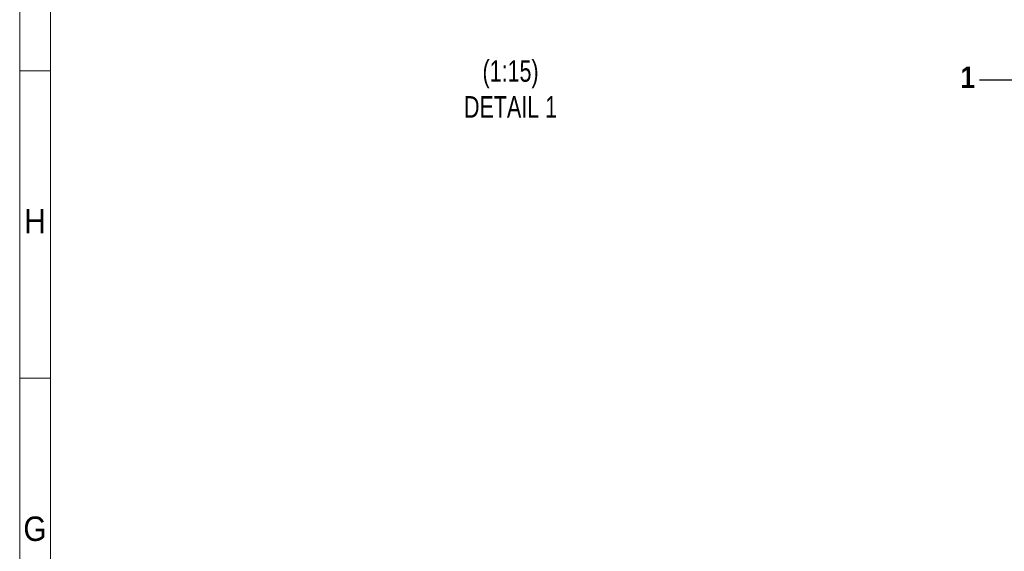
# Model space of a CAD drawing. Header units: millimetres. Extents: x 525 to 29324, y 175 to 20618.
# Tile 58 of 220: x 525 to 6124, y 11160 to 14185. Entities that reach past the tile are written whole.
import ezdxf

# ---------------------------------------------------------------- set-up
doc = ezdxf.new("R2010")
doc.units = ezdxf.units.MM
doc.linetypes.add('SLD-Continua', pattern=[0])
doc.layers.add('COTAS', color=1, linetype='SLD-Continua')
doc.styles.add('SLDTEXTSTYLE3', font='GOTHIC.TTF', dxfattribs={"width": 0.913})
doc.styles.add('SLDTEXTSTYLE6', font='ARIALN.TTF', dxfattribs={"width": 0.87})
doc.styles.add('SLDTEXTSTYLE7', font='GOTHICB.TTF', dxfattribs={"width": 0.913})
doc.styles.get("Standard").update_dxf_attribs({"font": 'ARIALN.TTF'})
doc.dimstyles.new('SLDDIMSTYLE1', dxfattribs={"dimtxt": 0.18, "dimasz": 122.5, "dimexe": 0, "dimexo": 0.0625, "dimgap": 0, "dimtad": 0, "dimtih": 1, "dimtoh": 1, "dimdec": 0, "dimrnd": 1e-09, "dimzin": 0, "dimdsep": 46, "dimtxsty": 'Standard', "dimblk1": 'NONE', "dimblk2": 'NONE', "dimsah": 1, "dimcen": 0.09, "dimadec": 0, "dimazin": 0, "dimtfac": 122.5, "dimtdec": 0, "dimtofl": 0, "dimtmove": 0, "dimatfit": 3, "dimldrblk": 'NONE', "dimfxl": 1, "dimfrac": 2, "dimtolj": 1, "dimtzin": 0, "dimarcsym": 0})

# ---------------------------------------------------------------- blocks, each defined once
blk = doc.blocks.new('_None')

msp = doc.modelspace()

# ---------------------------------------------------------------- linework, layer by layer
at = {"color": 7, "linetype": 'SLD-Continua', "lineweight": 18, "ltscale": 35}
for p, q in [((525, 175), (525, 20615)), ((700, 350), (700, 20440)), ((700, 13895), (525, 13895)), ((700, 12145), (525, 12145))]:
    msp.add_line(p, q, dxfattribs=at)

# ---------------------------------------------------------------- texts
at = {"color": 7, "linetype": 'Continuous', "lineweight": 0, "ltscale": 35, "char_height": 138.9, "attachment_point": 2, "style": 'SLDTEXTSTYLE3'}
for s, insert in [('H', (612.2, 13108)), ('G', (612, 11358))]:
    msp.add_mtext(s, dxfattribs=dict(at, insert=insert))
at = {"layer": 'COTAS', "ltscale": 35, "char_height": 122.5}
for s, insert, attachment_point, style in [('(1:15)^JDETAIL 1', (3316.2, 13954.5), 2, 'SLDTEXTSTYLE6'), ('1', (5873.9, 13918.5), 1, 'SLDTEXTSTYLE7')]:
    msp.add_mtext(s, dxfattribs=dict(at, insert=insert, attachment_point=attachment_point, style=style))

# ---------------------------------------------------------------- leaders
at = {"layer": 'COTAS', "ltscale": 35, "has_arrowhead": 0}
msp.add_leader([(6671.8, 14003), (6205.1, 13840.5), (5982.8, 13840.5)], dimstyle='SLDDIMSTYLE1', dxfattribs=at)

doc.saveas('drawing.dxf')
